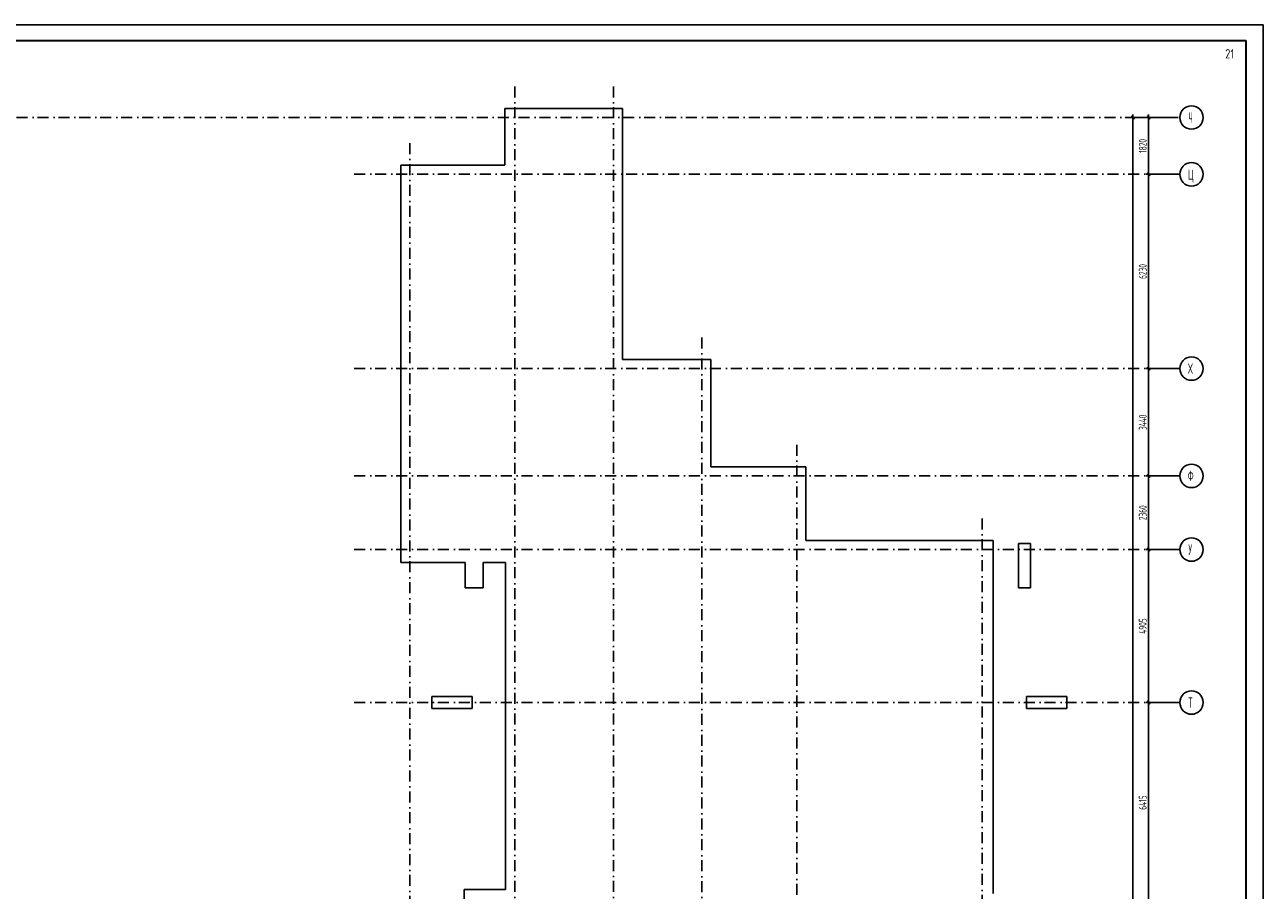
# Model space of a CAD drawing. Extents: x -1560602 to 321118, y -2308202 to -430103.
# Tile 80 of 104: x -1516129 to -1476440, y -2101237 to -2073490. Entities that reach past the tile are written whole.
import ezdxf
from ezdxf.enums import TextEntityAlignment as Align

# ---------------------------------------------------------------- set-up
doc = ezdxf.new("R2010")
doc.units = 0
doc.header["$MEASUREMENT"] = 0
doc.header["$PDSIZE"] = -5
doc.linetypes.add('Dot & Dashed', pattern=[670.277762, 352.777767, -176.388884, 0, -141.111112])
doc.linetypes.add('Штрихпунктирная', pattern=[0.670278, 0.352778, -0.176389, 0, -0.141111])
doc.layers.get('0').update_dxf_attribs({"color": 255, "linetype": 'CONTINUOUS'})
doc.layers.get('Defpoints').update_dxf_attribs({"linetype": 'CONTINUOUS'})
for name, color, linetype in [('ALL', 255, 'CONTINUOUS'), ('Оси', 253, 'Dot & Dashed'), ('отделка', 240, 'CONTINUOUS')]:
    doc.layers.add(name, color=color, linetype=linetype)
doc.styles.add('GOST 2.304', font='CS_Gost2304.shx', dxfattribs={"width": 0.7})
doc.styles.get("Standard").update_dxf_attribs({"font": 'spds.shx', "width": 0.7, "height": 250})
doc.dimstyles.new('SPDS', dxfattribs={"dimscale": 100, "dimtxt": 2.5, "dimasz": 1, "dimexe": 0.75, "dimexo": 0.625, "dimtad": 1, "dimdec": 0, "dimtxsty": 'GOST 2.304', "dimblk": 'OBLIQUE', "dimcen": 2.5, "dimdle": 1, "dimadec": 0, "dimazin": 2, "dimtfac": 0.75, "dimtdec": 0, "dimtmove": 0, "dimatfit": 0, "dimfxl": 1, "dimtolj": 1, "dimarcsym": 1})

# ---------------------------------------------------------------- blocks, each defined once
blk = doc.blocks.new('ARROWHEAD_6')
at = {"color": 0, "linetype": 'Continuous', "lineweight": 0}
for p, q in [((0, 0), (-1, 0)), ((-0.5, -0.5), (0.5, 0.5))]:
    blk.add_line(p, q, dxfattribs=at)
blk = doc.blocks.new('_Oblique')
at = {"color": 0, "linetype": 'ByBlock', "lineweight": -2}
blk.add_line((-0.5, -0.5), (0.5, 0.5), dxfattribs=at)
blk = doc.blocks.new('*D355')
at = {"layer": 'Defpoints', "color": 0, "transparency": 16777216}
for p in [(-1480114, -2095220), (-1479114, -2095220), (-1479114, -2101635)]:
    blk.add_point(p, dxfattribs=at)
at = {"layer": 'отделка', "color": 0, "lineweight": -2, "transparency": 16777216}
for p, q in [((-1480114, -2101735), (-1480114, -2095120)), ((-1479177, -2095220), (-1480189, -2095220)), ((-1479177, -2101635), (-1480189, -2101635))]:
    blk.add_line(p, q, dxfattribs=at)
at = {"layer": 'отделка', "color": 0, "lineweight": -2, "transparency": 16777216, "xscale": 100, "yscale": 100, "zscale": 100}
for p, rotation in [((-1480114, -2095220), 90), ((-1480114, -2101635), 270)]:
    blk.add_blockref('_Oblique', p, dxfattribs=dict(at, rotation=rotation))
at = {"layer": 'отделка', "color": 0, "transparency": 16777216, "insert": (-1480302, -2098427), "char_height": 250, "attachment_point": 5, "rotation": 90, "style": 'GOST 2.304'}
blk.add_mtext('\\A1;6415', dxfattribs=at)
blk = doc.blocks.new('*D356')
at = {"layer": 'Defpoints', "color": 0, "transparency": 16777216}
for p in [(-1480114, -2090315), (-1479114, -2090315), (-1479114, -2095220)]:
    blk.add_point(p, dxfattribs=at)
at = {"layer": 'отделка', "color": 0, "lineweight": -2, "transparency": 16777216}
for p, q in [((-1479177, -2090315), (-1480189, -2090315)), ((-1480114, -2095320), (-1480114, -2090215)), ((-1479177, -2095220), (-1480189, -2095220))]:
    blk.add_line(p, q, dxfattribs=at)
at = {"layer": 'отделка', "color": 0, "lineweight": -2, "transparency": 16777216, "xscale": 100, "yscale": 100, "zscale": 100}
for p, rotation in [((-1480114, -2090315), 90), ((-1480114, -2095220), 270)]:
    blk.add_blockref('_Oblique', p, dxfattribs=dict(at, rotation=rotation))
at = {"layer": 'отделка', "color": 0, "transparency": 16777216, "insert": (-1480302, -2092767), "char_height": 250, "attachment_point": 5, "rotation": 90, "style": 'GOST 2.304'}
blk.add_mtext('\\A1;4905', dxfattribs=at)
blk = doc.blocks.new('*D357')
at = {"layer": 'Defpoints', "color": 0, "transparency": 16777216}
for p in [(-1480114, -2087955), (-1479114, -2087955), (-1479114, -2090315)]:
    blk.add_point(p, dxfattribs=at)
at = {"layer": 'отделка', "color": 0, "lineweight": -2, "transparency": 16777216}
for p, q in [((-1479177, -2087955), (-1480189, -2087955)), ((-1480114, -2090415), (-1480114, -2087855)), ((-1479177, -2090315), (-1480189, -2090315))]:
    blk.add_line(p, q, dxfattribs=at)
at = {"layer": 'отделка', "color": 0, "lineweight": -2, "transparency": 16777216, "xscale": 100, "yscale": 100, "zscale": 100}
for p, rotation in [((-1480114, -2087955), 90), ((-1480114, -2090315), 270)]:
    blk.add_blockref('_Oblique', p, dxfattribs=dict(at, rotation=rotation))
at = {"layer": 'отделка', "color": 0, "transparency": 16777216, "insert": (-1480302, -2089135), "char_height": 250, "attachment_point": 5, "rotation": 90, "style": 'GOST 2.304'}
blk.add_mtext('\\A1;2360', dxfattribs=at)
blk = doc.blocks.new('*D358')
at = {"layer": 'Defpoints', "color": 0, "transparency": 16777216}
for p in [(-1480114, -2084515), (-1479114, -2084515), (-1479114, -2087955)]:
    blk.add_point(p, dxfattribs=at)
at = {"layer": 'отделка', "color": 0, "lineweight": -2, "transparency": 16777216}
for p, q in [((-1480114, -2088055), (-1480114, -2084415)), ((-1479177, -2084515), (-1480189, -2084515)), ((-1479177, -2087955), (-1480189, -2087955))]:
    blk.add_line(p, q, dxfattribs=at)
at = {"layer": 'отделка', "color": 0, "lineweight": -2, "transparency": 16777216, "xscale": 100, "yscale": 100, "zscale": 100}
for p, rotation in [((-1480114, -2084515), 90), ((-1480114, -2087955), 270)]:
    blk.add_blockref('_Oblique', p, dxfattribs=dict(at, rotation=rotation))
at = {"layer": 'отделка', "color": 0, "transparency": 16777216, "insert": (-1480302, -2086235), "char_height": 250, "attachment_point": 5, "rotation": 90, "style": 'GOST 2.304'}
blk.add_mtext('\\A1;3440', dxfattribs=at)
blk = doc.blocks.new('*D359')
at = {"layer": 'Defpoints', "color": 0, "transparency": 16777216}
for p in [(-1480114, -2078285), (-1479114, -2078285), (-1479114, -2084515)]:
    blk.add_point(p, dxfattribs=at)
at = {"layer": 'отделка', "color": 0, "lineweight": -2, "transparency": 16777216}
for p, q in [((-1479177, -2078285), (-1480189, -2078285)), ((-1480114, -2084615), (-1480114, -2078185)), ((-1479177, -2084515), (-1480189, -2084515))]:
    blk.add_line(p, q, dxfattribs=at)
at = {"layer": 'отделка', "color": 0, "lineweight": -2, "transparency": 16777216, "xscale": 100, "yscale": 100, "zscale": 100}
for p, rotation in [((-1480114, -2078285), 90), ((-1480114, -2084515), 270)]:
    blk.add_blockref('_Oblique', p, dxfattribs=dict(at, rotation=rotation))
at = {"layer": 'отделка', "color": 0, "transparency": 16777216, "insert": (-1480302, -2081400), "char_height": 250, "attachment_point": 5, "rotation": 90, "style": 'GOST 2.304'}
blk.add_mtext('\\A1;6230', dxfattribs=at)
blk = doc.blocks.new('*D360')
at = {"layer": 'Defpoints', "color": 0, "transparency": 16777216}
for p in [(-1480114, -2076465), (-1479114, -2076465), (-1479114, -2078285)]:
    blk.add_point(p, dxfattribs=at)
at = {"layer": 'отделка', "color": 0, "lineweight": -2, "transparency": 16777216}
for p, q in [((-1479177, -2076465), (-1480189, -2076465)), ((-1480114, -2078385), (-1480114, -2076365)), ((-1479177, -2078285), (-1480189, -2078285))]:
    blk.add_line(p, q, dxfattribs=at)
at = {"layer": 'отделка', "color": 0, "lineweight": -2, "transparency": 16777216, "xscale": 100, "yscale": 100, "zscale": 100}
for p, rotation in [((-1480114, -2076465), 90), ((-1480114, -2078285), 270)]:
    blk.add_blockref('_Oblique', p, dxfattribs=dict(at, rotation=rotation))
at = {"layer": 'отделка', "color": 0, "transparency": 16777216, "insert": (-1480302, -2077375), "char_height": 250, "attachment_point": 5, "rotation": 90, "style": 'GOST 2.304'}
blk.add_mtext('\\A1;1820', dxfattribs=at)
blk = doc.blocks.new('*D363')
at = {"layer": 'Defpoints', "color": 0, "transparency": 16777216}
for p in [(-1480614, -2076465), (-1480114, -2076465), (-1479114, -2127925)]:
    blk.add_point(p, dxfattribs=at)
at = {"layer": 'отделка', "color": 0, "lineweight": -2, "transparency": 16777216}
for p, q in [((-1480177, -2076465), (-1480689, -2076465)), ((-1480614, -2128025), (-1480614, -2076365)), ((-1479177, -2127925), (-1480689, -2127925))]:
    blk.add_line(p, q, dxfattribs=at)
at = {"layer": 'отделка', "color": 0, "lineweight": -2, "transparency": 16777216, "xscale": 100, "yscale": 100, "zscale": 100}
for p, rotation in [((-1480614, -2076465), 90), ((-1480614, -2127925), 270)]:
    blk.add_blockref('_Oblique', p, dxfattribs=dict(at, rotation=rotation))
at = {"layer": 'отделка', "color": 0, "transparency": 16777216, "insert": (-1480802, -2102195), "char_height": 250, "attachment_point": 5, "rotation": 90, "style": 'GOST 2.304'}
blk.add_mtext('\\A1;51460', dxfattribs=at)

msp = doc.modelspace()

# ---------------------------------------------------------------- linework, layer by layer
at = {"color": 0, "lineweight": 35, "ltscale": 100}
for p, q in [((-1558501.6, -2073990.4), (-1477001.6, -2073990.4)), ((-1477001.6, -2073990.4), (-1477001.6, -2146617.3))]:
    msp.add_line(p, q, dxfattribs=at)
at = {"color": 0, "linetype": 'Continuous'}
for p, q in [((-1500744.3, -2077994.8), (-1500744.3, -2076174.8)), ((-1500744.3, -2076174.8), (-1496969.3, -2076174.8)), ((-1496969.3, -2076174.8), (-1496969.3, -2084224.8)), ((-1504079.3, -2090734.8), (-1504079.3, -2077994.8)), ((-1504079.3, -2077994.8), (-1500744.3, -2077994.8)), ((-1496969.3, -2084224.8), (-1494139.3, -2084224.8)), ((-1494139.3, -2084224.8), (-1494139.3, -2087664.8)), ((-1494139.3, -2087664.8), (-1491099.3, -2087664.8)), ((-1491099.3, -2087664.8), (-1491099.3, -2090024.8)), ((-1491099.3, -2090024.8), (-1485099.3, -2090024.8)), ((-1485099.3, -2090024.8), (-1485099.3, -2101344.8)), ((-1484279.3, -2091544.8), (-1484279.3, -2090124.8)), ((-1484279.3, -2090124.8), (-1483899.3, -2090124.8)), ((-1483899.3, -2090124.8), (-1483899.3, -2091544.8)), ((-1502019.3, -2090734.8), (-1504079.3, -2090734.8)), ((-1502019.3, -2091544.8), (-1502019.3, -2090734.8)), ((-1500719.3, -2090734.8), (-1501439.3, -2090734.8)), ((-1501439.3, -2091544.8), (-1501439.3, -2090734.8)), ((-1500719.3, -2101214.8), (-1500719.3, -2090734.8)), ((-1501439.3, -2091544.8), (-1502019.3, -2091544.8)), ((-1483899.3, -2091544.8), (-1484279.3, -2091544.8)), ((-1503079.3, -2095409.8), (-1503079.3, -2095029.8)), ((-1503079.3, -2095029.8), (-1501789.3, -2095029.8)), ((-1501789.3, -2095409.8), (-1501789.3, -2095029.8)), ((-1484029.3, -2095029.8), (-1482739.3, -2095029.8)), ((-1484029.3, -2095409.8), (-1484029.3, -2095029.8)), ((-1482739.3, -2095029.8), (-1482739.3, -2095409.8)), ((-1501789.3, -2095409.8), (-1503079.3, -2095409.8)), ((-1482739.3, -2095409.8), (-1484029.3, -2095409.8)), ((-1502049.3, -2101924.8), (-1502049.3, -2101214.8)), ((-1502049.3, -2101214.8), (-1500719.3, -2101214.8))]:
    msp.add_line(p, q, dxfattribs=at)
at = {"layer": 'Defpoints', "color": 0, "linetype": 'Continuous', "ltscale": 100}
for q in [(-1560601.6, -2073490.4), (-1476440.2, -2147148.6)]:
    msp.add_line((-1476440.2, -2073490.4), q, dxfattribs=at)
at = {"layer": 'Оси', "color": 0, "linetype": 'Штрихпунктирная', "lineweight": -3, "ltscale": 1000}
for p, q in [((-1500429.3, -2075464.8), (-1500429.3, -2120572.2)), ((-1497259.3, -2075464.8), (-1497259.3, -2128922.6)), ((-1556614.6, -2076464.8), (-1479114.3, -2076464.8)), ((-1503789.3, -2077284.8), (-1503789.3, -2121201.6)), ((-1505569.2, -2078284.8), (-1479114.3, -2078284.8)), ((-1494429.3, -2083514.8), (-1494429.3, -2103604.7)), ((-1505569.2, -2084514.8), (-1479114.3, -2084514.8)), ((-1491389.3, -2086954.8), (-1491389.3, -2129560.8)), ((-1505569.2, -2087954.8), (-1479114.3, -2087954.8)), ((-1485449.3, -2089314.8), (-1485449.3, -2132549.8)), ((-1505569.2, -2090314.8), (-1479114.3, -2090314.8)), ((-1505569.2, -2095219.8), (-1479114.3, -2095219.8))]:
    msp.add_line(p, q, dxfattribs=at)
at = {"layer": 'Оси', "color": 0, "linetype": 'Continuous', "ltscale": 100}
for centre in [(-1478739.3, -2076464.8), (-1478739.3, -2078284.8), (-1478739.3, -2084514.8), (-1478739.3, -2087954.8), (-1478739.3, -2090314.8), (-1478739.3, -2095219.8)]:
    msp.add_circle(centre, 375, dxfattribs=at)

# ---------------------------------------------------------------- block references
at = {"layer": 'Оси', "color": 0, "xscale": 0.1425, "yscale": 0.1425, "zscale": 0.1425, "rotation": 90}
msp.add_blockref('ARROWHEAD_6', (-1479489.3, -2076464.8), dxfattribs=at)

# ---------------------------------------------------------------- texts
at = {"layer": 'ALL', "color": 0, "ltscale": 3}
msp.add_text('21', height=300, dxfattribs=at).set_placement((-1477514.2, -2074422, 0), align=Align.MIDDLE_CENTER)
at = {"layer": 'Оси', "color": 0, "linetype": 'Continuous', "width": 0.7}
for s, p in [('Ч', (-1478837.5, -2076628)), ('Ц', (-1478849, -2078461.3)), ('Х', (-1478849, -2084678)), ('Ф', (-1478860.6, -2088118)), ('У', (-1478837.5, -2090480.3)), ('Т', (-1478843.3, -2095383))]:
    msp.add_text(s, height=330, dxfattribs=at).set_placement(p)

# ---------------------------------------------------------------- dimensions: what is measured, and where the dimension line sits
at = {"layer": 'отделка', "color": 0}
for base, p1, p2, picture, middle in [((-1480614.3, -2076464.8), (-1479114.3, -2127924.8), (-1480114.3, -2076464.8), '*D363', (-1480801.8, -2102194.8)), ((-1480114.3, -2076464.8), (-1479114.3, -2078284.9), (-1479114.3, -2076464.8), '*D360', (-1480301.8, -2077374.8)), ((-1480114.3, -2078284.9), (-1479114.3, -2084514.8), (-1479114.3, -2078284.9), '*D359', (-1480301.8, -2081399.8)), ((-1480114.3, -2084514.9), (-1479114.3, -2087954.8), (-1479114.3, -2084514.9), '*D358', (-1480301.8, -2086234.8)), ((-1480114.3, -2087954.9), (-1479114.3, -2090314.9), (-1479114.3, -2087954.9), '*D357', (-1480301.8, -2089134.9)), ((-1480114.3, -2090314.9), (-1479114.3, -2095219.8), (-1479114.3, -2090314.9), '*D356', (-1480301.8, -2092767.3)), ((-1480114.3, -2095219.9), (-1479114.3, -2101634.8), (-1479114.3, -2095219.9), '*D355', (-1480301.8, -2098427.3))]:
    dim = msp.add_linear_dim(base=base, p1=p1, p2=p2, angle=90, dimstyle='SPDS', override={"dimscale": 100, "dimlfac": 1, "dimtxsty": 'GOST 2.304', "dimtolj": 1}, dxfattribs=at)
    dim.commit()
    dim.dimension.update_dxf_attribs({"geometry": picture, "text_midpoint": middle})

doc.saveas('drawing.dxf')
